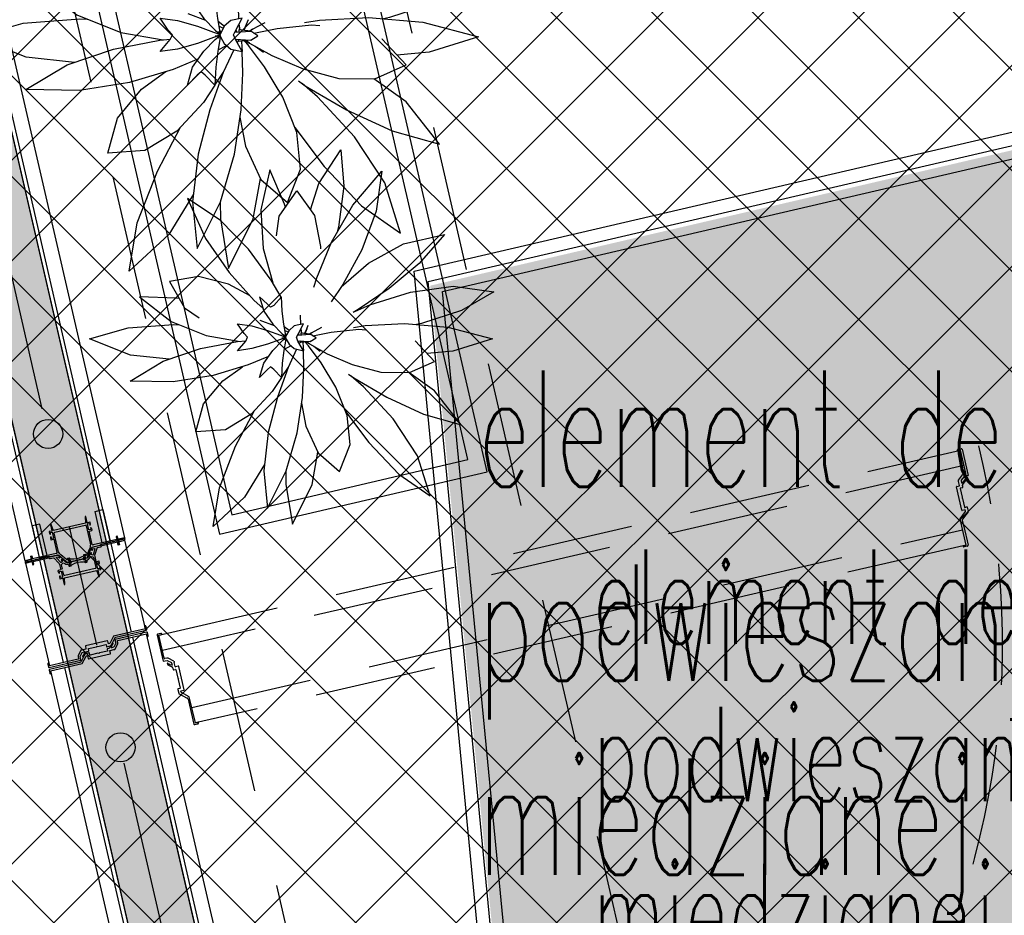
# Model space of a CAD drawing. Header units: centimetres. Extents: x -15121 to 17422, y -60492 to 0.
# Tile 172 of 256: x 1685 to 1807, y -29847 to -29737. Entities that reach past the tile are written whole.
import ezdxf
from ezdxf.enums import TextEntityAlignment as Align

# ---------------------------------------------------------------- set-up
doc = ezdxf.new("R2010")
doc.units = ezdxf.units.CM
doc.header["$LTSCALE"] = 60
for name, pattern in [('CENTER', [2, 1.25, -0.25, 0.25, -0.25]), ('DP', [0.5, 0.3, -0.2]), ('HIDDEN', [0.375, 0.25, -0.125])]:
    doc.linetypes.add(name, pattern=pattern)
for name, color, linetype in [('A-----SZ', 8, 'Continuous'), ('AIKA lampy restauracja wymiarowanie', 7, 'Continuous'), ('AIKA meble2', 8, 'Continuous'), ('AIKA podłoga deski cała', 2, 'Continuous'), ('AIKA sufity podwieszane', 8, 'Continuous'), ('AIKA sufity wymiarowanie', 7, 'Continuous'), ('AIKA szyny w podłodze', 3, 'Continuous'), ('AIKA trapezy', 8, 'Continuous'), ('AIKA trapezy hacz', 8, 'Continuous'), ('AIKA wymiarowanie ogólne rzut2', 7, 'Continuous'), ('AIKA zieleń', 8, 'Continuous'), ('AIKA ŚCIANA2', 8, 'Continuous'), ('AIKA ścianki mobilne', 7, 'Continuous'), ('L-AXIS', 10, 'CENTER'), ('L-HIDDEN', 8, 'HIDDEN'), ('podciagi i nadproza', 7, 'DP')]:
    doc.layers.add(name, color=color, linetype=linetype)
doc.styles.add('normalnysimplex', font='simplex.shx', dxfattribs={"width": 0.85})
doc.styles.add('RomanS', font='romans.shx')
doc.styles.add('wymiar', font='txt.shx', dxfattribs={"width": 0.6})
doc.dimstyles.new('Dwudziestka', dxfattribs={"dimtxt": 7, "dimasz": 0.7, "dimexe": 5, "dimexo": 0, "dimgap": 2.5, "dimtad": 1, "dimtoh": 1, "dimdec": 3, "dimrnd": 0.5, "dimdsep": 46, "dimtxsty": 'wymiar', "dimblk": 'znacznik', "dimcen": 0, "dimdle": 5, "dimse1": 1, "dimse2": 1, "dimclrd": 256, "dimclre": 256, "dimclrt": 256, "dimadec": 0, "dimazin": 0, "dimtfac": 0.4, "dimtdec": 3, "dimtix": 1, "dimtofl": 0, "dimtmove": 2, "dimatfit": 3, "dimldrblk": 'znacznik', "dimfxl": 1, "dimtolj": 1, "dimarcsym": 0})

# ---------------------------------------------------------------- blocks, each defined once
blk = doc.blocks.new('SL podciągi restauracja')
at = {"layer": 'podciagi i nadproza'}
blk.add_lwpolyline([(1123.76, -27111.94), (1187.87, -27389.63), (1148.9, -27398.63), (1084.79, -27120.94), (1123.76, -27111.94)], dxfattribs=at)
blk = doc.blocks.new('z_45')
for p, q in [((1.116109, 12.784863), (2.886718, 15.481067)), ((2.886718, 15.481067), (3.112793, 12.559485)), ((-2.845997, 13.88936), (-3.570604, 10.668659)), ((-1.655763, 11.123252), (-2.845997, 13.88936)), ((3.844529, 11.023402), (6.185353, 13.788033)), ((6.185353, 13.788033), (5.718845, 10.564661)), ((0.441211, 10.654926), (1.116109, 12.784863)), ((-2.087796, 10.154057), (-0.650883, 12.201309)), ((-0.650883, 12.201309), (0.760937, 10.202289)), ((3.112793, 12.559485), (2.685738, 9.256053)), ((-9.471196, 11.583638), (-8.014357, 8.363295)), ((-6.825197, 9.823632), (-9.471196, 11.583638)), ((-1.588672, 10.865235), (-1.655763, 11.123252)), ((2.124023, 8.055043), (3.844529, 11.023402)), ((-3.570604, 10.668659), (-3.370214, 7.540822)), ((-2.313089, 8.569336), (-2.087796, 10.154057)), ((0.760937, 10.202289), (1.247263, 7.701373)), ((5.718845, 10.564661), (4.56084, 7.449961)), ((-4.564357, 7.499552), (-6.825197, 9.823632)), ((2.685738, 9.256053), (2.585155, 8.850694)), ((-8.014357, 8.363295), (-6.118167, 5.604553)), ((7.924801, 7.917333), (11.223727, 8.66015)), ((11.223727, 8.66015), (9.188086, 6.343603)), ((0.939745, 5.188775), (2.124023, 8.055043)), ((1.247263, 7.701373), (1.236522, 7.510304)), ((5.118847, 6.358695), (7.924801, 7.917333)), ((-2.732033, 4.996347), (-4.564357, 7.499552)), ((-3.370214, 7.540822), (-2.609962, 4.790235)), ((4.56084, 7.449961), (3.048825, 4.653072)), ((2.912497, 4.450679), (5.118847, 6.358695)), ((9.188086, 6.343603), (6.763673, 4.31025)), ((-8.571875, 5.299163), (-10.923731, 4.889011)), ((-6.165922, 4.682708), (-8.571875, 5.299163)), ((-6.118167, 5.604553), (-4.087406, 3.361177)), ((0.713086, 4.427791), (0.939745, 5.188775)), ((-10.923731, 4.889011), (-9.723246, 2.764893)), ((-4.421586, 3.730321), (-6.165922, 4.682708)), ((-1.916993, 3.620315), (-2.732033, 4.996347)), ((3.048825, 4.653072), (2.101171, 3.24595)), ((8.498532, 4.040098), (11.938083, 4.511809)), ((11.938083, 4.511809), (15.209764, 4.056096)), ((6.763673, 4.31025), (4.27959, 2.622747)), ((5.226266, 3.010106), (8.498532, 4.040098)), ((15.209764, 4.056096), (12.607419, 2.562547)), ((-13.329983, 3.664804), (-10.796976, 1.677108)), ((-10.395801, 3.557134), (-13.329983, 3.664804)), ((-10.143751, 3.508997), (-10.395801, 3.557134)), ((-4.087406, 3.361177), (-3.407812, 2.749658)), ((-3.663379, 3.641844), (-3.332913, 2.487993)), ((-3.033108, 3.074575), (-3.663379, 3.641844)), ((-1.897073, 3.641844), (-2.527249, 2.960253)), ((-1.838088, 2.487993), (-1.897073, 3.641844)), ((-9.723246, 2.764893), (-8.523244, 1.970458)), ((-2.780175, 2.809238), (-3.033108, 3.074575)), ((-2.527249, 2.960253), (-2.780175, 2.809238)), ((4.27959, 2.622747), (3.878319, 2.391028)), ((4.0667, 2.499819), (5.226266, 3.010106)), ((12.607419, 2.562547), (9.364843, 1.5064)), ((-3.332913, 2.487993), (-2.604687, 1.451993)), ((-1.709473, 1.451993), (-1.838088, 2.487993)), ((-0.402153, 2.182174), (-0.364649, 1.42529)), ((-14.246488, 1.155138), (-10.58799, 1.426625)), ((-10.796976, 1.677108), (-7.958597, 0.544524)), ((-10.58799, 1.426625), (-10.121489, 1.407576)), ((-4.898632, 0.705075), (-5.429691, 1.477385)), ((-5.429691, 1.477385), (-4.293358, 1.311088)), ((-4.293358, 1.311088), (-3.019536, 0.943708)), ((-3.632522, 1.770306), (-2.493846, 1.337838)), ((-2.604687, 1.451993), (-1.873535, 0.699282)), ((-1.583988, 0.699282), (-1.709473, 1.451993)), ((-1.679397, 1.271486), (-1.272851, 0.962949)), ((-0.877637, 1.311088), (-1.294726, 0.943708)), ((-0.130665, 1.477385), (-0.877637, 1.311088)), ((-0.538969, 0.705075), (-0.130665, 1.477385)), ((0.143945, 1.07379), (0.261426, 1.376176)), ((3.888863, 1.192188), (4.834962, 1.339221)), ((4.834962, 1.339221), (8.005172, 1.502991)), ((8.005172, 1.502991), (11.50527, 1.21479)), ((9.364843, 1.5064), (8.960253, 1.424313)), ((-17.348439, 0.262022), (-14.246488, 1.155138)), ((-4.635745, 0.395179), (-4.898632, 0.705075)), ((-3.019536, 0.943708), (-1.976955, 0.57261)), ((-1.873535, 0.699282), (-1.562113, 0.420308)), ((-1.626176, 0.952387), (-1.35352, 0.829601)), ((-1.583988, 0.699282), (-1.542676, 0.458455)), ((-1.543754, 0.454164), (-1.583988, 0.699282)), ((-1.294726, 0.943708), (-1.494336, 0.556159)), ((-0.698143, 0.395179), (-0.538969, 0.705075)), ((-0.552541, 0.679731), (-0.473535, 0.568008)), ((-0.343555, 1.074767), (-0.304008, 0.713921)), ((0.414157, 0.633597), (-0.343555, 0.718355)), ((-0.343555, 0.718355), (-0.343555, 0.577641)), ((-0.342482, 1.076675), (-0.295609, 0.712991)), ((-0.039065, 0.684285), (0.143945, 1.07379)), ((0.143945, 1.07379), (-0.026757, 0.682902)), ((-0.020218, 0.682187), (0.042868, 0.793743)), ((0.343358, 0.641418), (0.523341, 0.751948)), ((0.523341, 0.751948), (0.350583, 0.640726)), ((0.523341, 0.751948), (1.350194, 1.19648)), ((0.618356, 0.505519), (2.111423, 0.813913)), ((2.111423, 0.813913), (4.325879, 1.034188)), ((4.325879, 1.034188), (4.866993, 0.999713)), ((11.50527, 1.21479), (15.089351, 0.26207)), ((-14.047462, -1.054287), (-17.348439, 0.262022)), ((-8.423632, -0.520706), (-5.451953, 0.046134)), ((-7.958597, 0.544524), (-5.231249, 0.066352)), ((-5.451953, 0.046134), (-4.759377, 0.10953)), ((-5.429691, -0.687051), (-4.769921, 0.085259)), ((-4.769921, 0.085259), (-4.635745, 0.395179)), ((-1.976955, 0.217772), (-3.019536, -0.153327)), ((-2.604687, -0.661659), (-1.873535, 0.091076)), ((-1.976955, 0.57261), (-1.628906, 0.433159)), ((-1.628906, 0.357175), (-1.976955, 0.217772)), ((-1.881445, 0.339508), (-1.606447, 0.383544)), ((-1.873535, 0.091076), (-1.774222, 0.182414)), ((-1.774222, 0.182414), (-1.583988, 0.343227)), ((-1.728809, 0.212503), (-1.572365, 0.349855)), ((-1.727444, 0.221968), (-1.604688, 0.331926)), ((-1.583988, 0.091076), (-1.709473, -0.661659)), ((-1.683301, 0.60215), (-1.553714, 0.433731)), ((-1.683301, 0.18189), (-1.563573, 0.353074)), ((-1.676369, 0.47915), (-1.631546, 0.482464)), ((-1.676369, 0.452209), (-1.676369, 0.47915)), ((-1.676369, 0.47915), (-1.565433, 0.409579)), ((-1.676369, 0.267673), (-1.676369, 0.338197)), ((-1.545703, 0.324464), (-1.583988, 0.091076)), ((-1.494336, 0.556159), (-1.572365, 0.395179)), ((-1.572365, 0.395179), (-1.511622, 0.234222)), ((-1.567286, 0.192738), (-1.48496, 0.186634)), ((-1.553714, 0.277925), (-1.532912, 0.290728)), ((-1.546973, 0.488734), (-1.526272, 0.490236)), ((-1.511622, 0.234222), (-1.294726, -0.153327)), ((-0.57354, 0.085259), (-0.698143, 0.395179)), ((-0.61475, 0.557566), (0.414157, 0.633597)), ((-0.587601, 0.120354), (0.414157, 0.046349)), ((-0.130665, -0.687051), (-0.57354, 0.085259)), ((-0.552541, 0.048637), (-0.451565, 0.110316)), ((-0.343555, 0.101996), (-0.4583, -0.115633)), ((-0.351566, 0.05846), (-0.343555, 0.072765)), ((-0.343555, -0.038433), (-0.343555, 0.101996)), ((0.414157, 0.046349), (-0.343555, -0.038433)), ((0.263965, -0.291395), (0, 0)), ((0.005859, 0.000691), (0.263965, -0.291395)), ((0.112987, 0.01266), (0.343358, -0.138187)), ((0.343358, -0.138187), (0.122851, 0.013781)), ((0.882226, 0.339985), (0.414157, 0.633597)), ((0.414157, 0.046349), (0.882226, 0.339985)), ((8.87754, 0.106263), (8.870017, 0.108933)), ((10.431641, -1.544666), (8.87754, 0.106263)), ((15.089351, 0.26207), (11.904103, -0.724029)), ((-11.416704, -1.54047), (-8.423632, -0.520706)), ((-4.293358, -0.520706), (-5.429691, -0.687051)), ((-3.019536, -0.153327), (-4.293358, -0.520706)), ((-1.693851, -0.568056), (-1.146388, -0.28398)), ((-0.682133, -0.564265), (-1.35352, -2.042174)), ((-1.294726, -0.153327), (-0.877637, -0.520706)), ((-0.877637, -0.520706), (-0.130665, -0.687051)), ((-0.190139, -0.021291), (-0.149512, -0.409627)), ((-0.149512, -0.409627), (-0.140429, -0.670075)), ((1.305467, -1.671815), (0.263965, -0.291395)), ((0.343358, -0.138187), (1.780665, -0.936222)), ((0.694239, -0.332999), (1.227832, -0.725722)), ((-10.945606, -1.379967), (-14.047462, -1.054287)), ((-2.953124, -1.157331), (-4.577738, -1.834464)), ((-3.332913, -1.697659), (-2.604687, -0.661659)), ((-1.709473, -0.661659), (-1.838088, -1.697659)), ((-0.091702, -2.064657), (-0.140429, -0.685)), ((1.780665, -0.936222), (3.791404, -1.803994)), ((11.904103, -0.724029), (9.830469, -0.90611)), ((-14.07373, -3.13642), (-11.416704, -1.54047)), ((-4.577738, -1.834464), (-7.403421, -2.685213)), ((-3.663379, -2.851462), (-3.332913, -1.697659)), ((-1.838088, -1.697659), (-1.897073, -2.851462)), ((2.482617, -3.62699), (1.305467, -1.671815)), ((3.791404, -1.803994), (6.092381, -2.413368)), ((8.400196, -2.436328), (10.431641, -1.544666)), ((-6.6167, -3.11451), (-5.047756, -1.975965)), ((-3.033108, -2.206969), (-3.663379, -2.851462)), ((-2.780175, -1.994538), (-3.033108, -2.206969)), ((-2.527249, -2.210593), (-2.780175, -1.994538)), ((-1.897073, -2.851462), (-2.527249, -2.210593)), ((-1.35352, -2.042174), (-2.229786, -4.429722)), ((-1.897073, -2.844191), (-1.347756, -2.01571)), ((-1.347756, -2.01571), (-1.297754, -1.919913)), ((-0.207716, -4.4456), (-0.091702, -2.064657)), ((6.092381, -2.413368), (8.400196, -2.436328)), ((10.435152, -3.927588), (8.347654, -2.43578)), ((-10.627055, -3.20127), (-14.07373, -3.13642)), ((-7.403421, -2.685213), (-10.627055, -3.20127)), ((-8.167577, -4.977584), (-6.6167, -3.11451)), ((-1.899707, -2.848768), (-2.638769, -3.964114)), ((3.484273, -2.572203), (3.932518, -2.881288)), ((4.709864, -3.591299), (3.717869, -2.733254)), ((3.932518, -2.881288), (6.586033, -4.438806)), ((3.390723, -5.904579), (2.482617, -3.62699)), ((7.103026, -6.169581), (4.709864, -3.591299)), ((-2.638769, -3.964114), (-4.346585, -5.804968)), ((-2.229786, -4.429722), (-2.974415, -7.289314)), ((6.586033, -4.438806), (9.533495, -5.789065)), ((12.572265, -6.654835), (10.435152, -3.927588)), ((-8.790821, -7.222462), (-8.167577, -4.977584)), ((-0.641215, -7.295108), (-0.207716, -4.4456)), ((-0.278127, -4.908538), (0.070995, -6.779051)), ((-5.600298, -8.385539), (-4.10918, -5.549121)), ((3.260642, -5.578327), (5.139941, -8.084035)), ((-4.346585, -5.804968), (-6.415725, -7.052922)), ((3.625292, -8.252382), (3.390723, -5.904579)), ((9.053218, -9.147692), (7.103026, -6.169581)), ((9.533495, -5.789065), (12.572265, -6.654835)), ((0.070995, -6.779051), (1.064259, -8.927584)), ((-6.415725, -7.052922), (-8.790821, -7.222462)), ((-2.974415, -7.289314), (-3.329104, -10.357284)), ((-1.53594, -10.355759), (-0.641215, -7.295108)), ((5.139941, -8.084035), (7.544237, -10.623288)), ((-6.894338, -11.727738), (-5.600298, -8.385539)), ((0.57441, -11.471963), (1.038867, -8.872604)), ((2.781737, -10.418105), (3.625292, -8.252382)), ((1.064259, -8.927584), (2.781737, -10.418105)), ((10.071385, -12.377596), (9.053218, -9.147692)), ((-3.271973, -9.86352), (-4.865432, -12.475824)), ((-3.329104, -10.357284), (-3.035742, -13.370013)), ((-3.035742, -13.370013), (-1.53594, -10.355759)), ((-1.55713, -10.398388), (-1.542676, -11.455464)), ((7.544237, -10.623288), (10.071385, -12.377596)), ((-7.407814, -14.838576), (-6.894338, -11.727738)), ((-1.542676, -11.455464), (-1.008987, -14.652538)), ((-1.008987, -14.652538), (0.57441, -11.471963)), ((-4.865432, -12.475824), (-7.407814, -14.838576))]:
    blk.add_line(p, q)
blk = doc.blocks.new('SL ścianki przesuwne restauracja')
at = {"layer": 'AIKA ścianki mobilne'}
for p, q in [((6666.45, -25743.1), (6641.59, -25635.43)), ((6643.34, -25635.03), (6668.2, -25742.69)), ((6655.93, -25745.53), (6631.07, -25637.86)), ((6632.82, -25637.46), (6657.68, -25745.12)), ((6667.33, -25742.48), (6667.19, -25742.52)), ((6667.19, -25742.52), (6667.28, -25742.91)), ((6667.42, -25742.87), (6667.33, -25742.48)), ((6667.43, -25743.59), (6667.34, -25743.2)), ((6668.2, -25742.69), (6667.42, -25742.87)), ((6667.49, -25743.17), (6667.58, -25743.56)), ((6670.8, -25753.95), (6668.26, -25742.99)), ((6666.51, -25743.39), (6669.04, -25754.35)), ((6667.58, -25743.56), (6667.43, -25743.59)), ((6655.93, -25745.53), (6656.71, -25745.35)), ((6655.99, -25745.82), (6656.77, -25745.64)), ((6656.62, -25744.96), (6656.76, -25744.93)), ((6656.71, -25745.35), (6656.62, -25744.96)), ((6656.76, -25744.93), (6656.85, -25745.31)), ((6656.77, -25745.64), (6656.86, -25746.03)), ((6660.68, -25758.13), (6657.74, -25745.42)), ((6655.99, -25745.82), (6658.93, -25758.54)), ((6656.86, -25746.03), (6657.01, -25746)), ((6669.19, -25754.97), (6693.02, -25858.18)), ((6694.77, -25857.78), (6670.94, -25754.57)), ((6683.84, -25858.46), (6660.82, -25758.75)), ((6659.07, -25759.16), (6682.09, -25858.86))]:
    blk.add_line(p, q, dxfattribs=at)
for points in [[(6666.45, -25743.1), (6665.47, -25743.32), (6664.57, -25739.43), (6665.55, -25739.2)], [(6657.68, -25745.12), (6658.65, -25744.9), (6657.75, -25741), (6656.78, -25741.23)], [(6667.46, -25743.02), (6667.42, -25742.87), (6668.2, -25742.69), (6668.24, -25742.84)], [(6668.27, -25742.99), (6668.23, -25742.84), (6667.46, -25743.02), (6667.49, -25743.17)], [(6656.74, -25745.49), (6656.71, -25745.35), (6655.93, -25745.53), (6655.96, -25745.67)], [(6655.99, -25745.82), (6655.96, -25745.67), (6656.74, -25745.49), (6656.77, -25745.64)]]:
    blk.add_lwpolyline(points, close=True, dxfattribs=at)
at = {"layer": 'AIKA ścianki mobilne', "linetype": 'Continuous'}
blk.add_lwpolyline([(6663.6, -25741.74), (6663.97, -25743.34, -0.162719), (6663.91, -25743.97), (6663.54, -25744.8, -0.023978), (6663.52, -25744.84, -0.684311), (6663.43, -25744.83), (6663.42, -25744.79, 0.414214), (6663.36, -25744.76), (6663.18, -25744.8, 0.198912), (6663.15, -25744.82), (6663.1, -25744.91, 0.668179), (6663.12, -25744.94), (6663.27, -25744.9, -0.414214), (6663.3, -25744.91), (6663.34, -25745.11, -0.414214), (6663.33, -25745.13), (6663.17, -25745.17, 0.414214), (6663.16, -25745.19), (6663.17, -25745.27, 0.414214), (6663.2, -25745.29), (6663.34, -25745.25, 0.235614), (6663.69, -25744.97), (6664.14, -25743.94, -0.235614), (6664.28, -25743.83), (6665.2, -25743.61, 0.198912), (6665.23, -25743.59), (6665.26, -25743.54, -0.198912), (6665.29, -25743.52), (6667.38, -25743.04, 0.414214), (6667.44, -25742.94), (6667.36, -25742.61, 0.414214), (6667.27, -25742.55), (6667.22, -25742.56, 0.414214), (6667.2, -25742.59), (6667.23, -25742.68, -0.414214), (6667.25, -25742.7), (6667.29, -25742.88, -0.414214), (6667.28, -25742.91), (6664.35, -25743.58, -0.414214), (6664.23, -25743.51), (6663.86, -25741.87, -0.414214), (6663.87, -25741.85), (6664.16, -25741.78, 0.414214), (6664.2, -25741.72), (6664.16, -25741.54, 0.198912), (6664.14, -25741.51), (6664.05, -25741.45, 0.668179), (6664.02, -25741.47), (6664.06, -25741.63, -0.414214), (6664.04, -25741.65), (6663.84, -25741.7, -0.414214), (6663.81, -25741.69), (6663.65, -25740.99, -0.414214), (6663.67, -25740.97), (6663.87, -25740.92, -0.414214), (6663.9, -25740.94), (6663.93, -25741.09, 0.668179), (6663.97, -25741.1), (6664.02, -25741.01, 0.198912), (6664.03, -25740.98), (6663.99, -25740.79, 0.414214), (6663.93, -25740.76), (6663.63, -25740.82, -0.414214), (6663.61, -25740.81), (6663.44, -25740.07, 0.414214), (6663.42, -25740.05), (6663.37, -25740.06, 0.36397), (6663.36, -25740.08), (6663.39, -25740.78, 0.043661), (6663.4, -25740.83), (6663.41, -25740.86, -0.414214), (6663.39, -25740.88), (6659.45, -25741.79, -0.414214), (6659.43, -25741.77), (6659.42, -25741.75, 0.043661), (6659.41, -25741.7), (6659.14, -25741.06, 0.36397), (6659.11, -25741.05), (6659.07, -25741.06, 0.414214), (6659.06, -25741.08), (6659.23, -25741.82, -0.414214), (6659.21, -25741.85), (6658.92, -25741.91, 0.414214), (6658.88, -25741.97), (6658.92, -25742.16, 0.198912), (6658.95, -25742.19), (6659.03, -25742.24, 0.668179), (6659.06, -25742.22), (6659.03, -25742.06, -0.414214), (6659.04, -25742.04), (6659.24, -25741.99, -0.414214), (6659.27, -25742.01), (6659.43, -25742.7, -0.414214), (6659.41, -25742.72), (6659.21, -25742.77, -0.414214), (6659.19, -25742.75), (6659.15, -25742.6, 0.668179), (6659.11, -25742.59), (6659.06, -25742.68, 0.198912), (6659.05, -25742.72), (6659.1, -25742.9, 0.414214), (6659.16, -25742.94), (6659.45, -25742.87, -0.414214), (6659.47, -25742.88), (6659.85, -25744.52, -0.414214), (6659.77, -25744.64), (6656.85, -25745.31, -0.414214), (6656.83, -25745.3), (6656.78, -25745.11, -0.414214), (6656.8, -25745.09), (6656.78, -25744.99, 0.414214), (6656.75, -25744.98), (6656.7, -25744.99, 0.414214), (6656.64, -25745.09), (6656.72, -25745.42, 0.414214), (6656.82, -25745.48), (6658.9, -25744.99, -0.198912), (6658.94, -25745), (6658.99, -25745.03, 0.198912), (6659.03, -25745.04), (6659.95, -25744.83, -0.235614), (6660.12, -25744.87), (6660.98, -25745.59, 0.235614), (6661.42, -25745.7), (6661.56, -25745.66, 0.414214), (6661.58, -25745.64), (6661.56, -25745.56, 0.414214), (6661.53, -25745.55), (6661.38, -25745.58, -0.414214), (6661.35, -25745.57), (6661.31, -25745.37, -0.414214), (6661.32, -25745.35), (6661.48, -25745.31, 0.668179), (6661.49, -25745.28), (6661.4, -25745.22, 0.198912), (6661.36, -25745.22), (6661.18, -25745.26, 0.414214), (6661.14, -25745.32), (6661.15, -25745.35, -0.684311), (6661.07, -25745.41, -0.023978), (6661.03, -25745.38), (6660.35, -25744.8, -0.162719), (6660.01, -25744.26), (6659.52, -25742.13, -0.414214), (6659.6, -25742.01), (6661.39, -25741.6), (6661.46, -25741.54, -0.267949), (6661.48, -25741.53), (6661.56, -25741.56), (6663.36, -25741.14, -0.414214), (6663.48, -25741.22), (6663.6, -25741.74)], format="xyb", dxfattribs=at)
at = {"layer": 'AIKA ścianki mobilne'}
for points in [[(6660.55, -25746.59), (6660.43, -25746.05, -0.265236), (6660.46, -25745.95), (6660.61, -25745.81, -0.397137), (6660.75, -25745.81, 0.21042), (6661.2, -25745.97, -0.371263), (6661.31, -25746.04), (6661.33, -25746.13, 0.414214), (6661.45, -25746.2), (6661.58, -25746.17, 0.198912), (6661.61, -25746.15), (6661.67, -25746.06, 0.668179), (6661.65, -25746.03), (6661.49, -25746.07, -0.414214), (6661.47, -25746.06), (6661.42, -25745.86, -0.414214), (6661.44, -25745.84), (6661.59, -25745.8, 0.414214), (6661.61, -25745.78), (6661.59, -25745.7, 0.414214), (6661.57, -25745.68), (6661.25, -25745.76, -0.226285), (6660.91, -25745.68), (6660.58, -25745.42, 0.155747), (6660.55, -25745.41), (6660.42, -25745.41, 0.668179), (6660.41, -25745.45), (6660.52, -25745.56, -0.414214), (6660.52, -25745.59), (6660.37, -25745.73, -0.414214), (6660.34, -25745.73), (6659.8, -25745.16, -0.580732), (6659.82, -25745.08), (6660.01, -25745.04, -0.265236), (6660.03, -25745.04), (6660.14, -25745.16, 0.414214), (6660.17, -25745.16), (6660.28, -25745.06, 0.447259), (6660.28, -25745.03), (6660.11, -25744.89, 0.235614), (6659.94, -25744.85), (6659.02, -25745.06, -0.198912), (6658.99, -25745.05), (6658.92, -25745.01, 0.198912), (6658.86, -25745), (6656.82, -25745.48, 0.414214), (6656.76, -25745.57), (6656.83, -25745.9, 0.414214), (6656.93, -25745.96), (6656.98, -25745.95, 0.414214), (6656.99, -25745.93), (6656.97, -25745.83, -0.414214), (6656.95, -25745.82), (6656.9, -25745.63, -0.414214), (6656.92, -25745.61), (6658.82, -25745.17, -0.198912), (6658.85, -25745.17), (6658.97, -25745.25, 0.198912), (6659.04, -25745.26), (6659.43, -25745.17, -0.265236), (6659.53, -25745.2), (6660.07, -25745.77, -0.13423), (6660.19, -25746), (6660.34, -25746.64, -0.414214), (6660.32, -25746.67), (6660.03, -25746.74, 0.414214), (6659.99, -25746.8), (6660.04, -25746.98, 0.198912), (6660.06, -25747.01), (6660.14, -25747.06, 0.668179), (6660.17, -25747.04), (6660.14, -25746.89, -0.414214), (6660.15, -25746.86), (6660.36, -25746.81, -0.414214), (6660.38, -25746.83), (6660.54, -25747.52, -0.414214), (6660.53, -25747.55), (6660.32, -25747.59, -0.414214), (6660.3, -25747.58), (6660.26, -25747.42, 0.668179), (6660.23, -25747.42), (6660.17, -25747.5, 0.198912), (6660.17, -25747.54), (6660.21, -25747.72, 0.414214), (6660.27, -25747.76), (6660.56, -25747.69, -0.414214), (6660.58, -25747.71), (6660.76, -25748.45, 0.414214), (6660.78, -25748.46), (6660.82, -25748.45, 0.36397), (6660.84, -25748.43), (6660.8, -25747.73, 0.043661), (6660.79, -25747.68), (6660.79, -25747.66, -0.414214), (6660.8, -25747.64), (6664.74, -25746.73, -0.414214), (6664.76, -25746.74), (6664.77, -25746.76, 0.043661), (6664.79, -25746.81), (6665.06, -25747.46, 0.36397), (6665.08, -25747.47), (6665.13, -25747.46, 0.414214), (6665.14, -25747.43), (6664.97, -25746.69, -0.414214), (6664.98, -25746.67), (6665.28, -25746.6, 0.414214), (6665.31, -25746.54), (6665.27, -25746.36, 0.198912), (6665.25, -25746.33), (6665.16, -25746.28, 0.668179), (6665.13, -25746.3), (6665.17, -25746.45, -0.414214), (6665.16, -25746.48), (6664.95, -25746.52, -0.414214), (6664.93, -25746.51), (6664.77, -25745.82, -0.414214), (6664.78, -25745.79), (6664.99, -25745.75, -0.414214), (6665.01, -25745.76), (6665.05, -25745.92, 0.668179), (6665.08, -25745.92), (6665.14, -25745.84, 0.198912), (6665.14, -25745.8), (6665.1, -25745.62, 0.414214), (6665.04, -25745.58), (6664.75, -25745.65, -0.414214), (6664.72, -25745.63), (6664.58, -25744.99, -0.13423), (6664.59, -25744.72), (6664.82, -25743.98, -0.265236), (6664.89, -25743.91), (6665.28, -25743.82, 0.198912), (6665.35, -25743.78), (6665.42, -25743.66, -0.198912), (6665.44, -25743.64), (6667.34, -25743.2, -0.414214), (6667.37, -25743.22), (6667.41, -25743.4, -0.414214), (6667.4, -25743.42), (6667.42, -25743.52, 0.414214), (6667.44, -25743.54), (6667.49, -25743.53, 0.414214), (6667.55, -25743.43), (6667.47, -25743.1, 0.414214), (6667.38, -25743.04), (6665.33, -25743.51, 0.198912), (6665.28, -25743.55), (6665.24, -25743.61, -0.198912), (6665.21, -25743.63), (6664.3, -25743.84, 0.235614), (6664.16, -25743.96), (6664.07, -25744.15, 0.447259), (6664.08, -25744.18), (6664.23, -25744.23, 0.414214), (6664.25, -25744.21), (6664.3, -25744.06, -0.265236), (6664.32, -25744.04), (6664.5, -25744, -0.580732), (6664.56, -25744.06), (6664.33, -25744.81, -0.414214), (6664.3, -25744.83), (6664.1, -25744.76, -0.414214), (6664.09, -25744.74), (6664.14, -25744.59, 0.668179), (6664.11, -25744.56), (6663.99, -25744.62, 0.155747), (6663.97, -25744.64), (6663.79, -25745.02, -0.226285), (6663.52, -25745.23), (6663.2, -25745.31, 0.414214), (6663.19, -25745.33), (6663.2, -25745.41, 0.414214), (6663.23, -25745.42), (6663.38, -25745.39, -0.414214), (6663.41, -25745.4), (6663.45, -25745.6, -0.414214), (6663.44, -25745.62), (6663.28, -25745.66, 0.668179), (6663.28, -25745.69), (6663.36, -25745.75, 0.198912), (6663.4, -25745.75), (6663.53, -25745.72, 0.414214), (6663.61, -25745.6), (6663.59, -25745.52, -0.371263), (6663.65, -25745.4, 0.21042), (6663.99, -25745.06, -0.397137), (6664.11, -25745), (6664.32, -25745.06, -0.265236), (6664.38, -25745.13), (6664.67, -25746.38, -0.414214), (6664.6, -25746.5), (6662.8, -25746.92), (6662.74, -25746.98, -0.267949), (6662.72, -25746.98), (6662.63, -25746.96), (6660.84, -25747.37, -0.414214), (6660.72, -25747.3), (6660.6, -25746.78)], [(6666.22, -25755.81), (6666.14, -25755.49, 0.414214), (6666.08, -25755.45), (6663.41, -25756.06, 0.414214), (6663.38, -25756.12), (6663.45, -25756.45, -0.414212), (6663.44, -25756.47), (6662.96, -25756.58, -0.000001), (6662.83, -25756.61), (6662.49, -25757.28, 0.176326), (6662.47, -25757.42), (6662.52, -25757.66, -0.414214), (6662.49, -25757.72), (6658.92, -25758.54, -0.414214), (6658.9, -25758.52), (6658.86, -25758.34, -0.414212), (6658.87, -25758.31), (6658.85, -25758.22, 0.414214), (6658.83, -25758.2), (6658.78, -25758.21, 0.41421), (6658.72, -25758.31), (6658.8, -25758.69, 0.414213), (6658.9, -25758.75), (6662.81, -25757.84, 0.414213), (6662.83, -25757.82), (6662.73, -25757.39, -0.176324), (6662.73, -25757.38), (6662.98, -25756.89, -0.221651), (6662.99, -25756.88), (6663.25, -25756.82, -0.533896), (6663.28, -25756.84), (6663.24, -25757.06), (6663.2, -25757.03), (6663.19, -25757.16), (6663.14, -25757.14), (6663.13, -25757.27), (6663.09, -25757.25), (6663.03, -25757.35, 0.414286), (6663.04, -25757.38, 0.198947), (6663.06, -25757.38), (6663.17, -25757.35, 0.192971), (6663.23, -25757.3), (6663.47, -25756.84, -0.215704), (6663.6, -25756.74), (6663.77, -25756.7, 0.414212), (6663.8, -25756.64), (6663.75, -25756.42, -0.414212), (6663.77, -25756.39), (6664.75, -25756.17), (6664.82, -25756.11, -0.267947), (6664.84, -25756.1), (6664.92, -25756.13), (6665.91, -25755.9, -0.414214), (6665.93, -25755.91), (6665.99, -25756.14, 0.414214), (6666.05, -25756.18), (6666.48, -25756.07, 0.221694), (6666.55, -25756.02), (6667.02, -25755.1, -0.221682), (6667.15, -25755), (6667.85, -25754.83), (6670.91, -25754.13, 0.414163), (6670.97, -25754.03), (6670.88, -25753.65, 0.414214), (6670.79, -25753.59), (6670.74, -25753.6, 0.414214), (6670.72, -25753.63), (6670.74, -25753.73, -0.414233), (6670.77, -25753.74), (6670.81, -25753.93, -0.414212), (6670.8, -25753.95), (6666.86, -25754.86), (6666.4, -25755.77, -0.221697), (6666.37, -25755.79), (6666.24, -25755.82, -0.414211), (6666.22, -25755.81)], [(6663.65, -25757.3), (6663.72, -25757.62, 0.414214), (6663.78, -25757.66), (6666.45, -25757.04, 0.414214), (6666.49, -25756.98), (6666.41, -25756.66, -0.414212), (6666.43, -25756.64), (6666.91, -25756.53, -0.000001), (6667.04, -25756.5), (6667.38, -25755.82, 0.176326), (6667.4, -25755.69), (6667.34, -25755.45, -0.414214), (6667.38, -25755.39), (6670.94, -25754.57, -0.414214), (6670.96, -25754.59), (6671.01, -25754.77, -0.414212), (6670.99, -25754.79), (6671.01, -25754.89, 0.414214), (6671.04, -25754.91), (6671.09, -25754.9, 0.41421), (6671.15, -25754.8), (6671.06, -25754.42, 0.414213), (6670.96, -25754.36), (6667.05, -25755.26, 0.414213), (6667.04, -25755.29), (6667.14, -25755.72, -0.176324), (6667.13, -25755.73), (6666.89, -25756.22, -0.221651), (6666.87, -25756.23), (6666.61, -25756.29, -0.533896), (6666.59, -25756.26), (6666.62, -25756.05), (6666.67, -25756.07), (6666.68, -25755.94), (6666.72, -25755.97), (6666.73, -25755.84), (6666.78, -25755.86), (6666.83, -25755.75, 0.414286), (6666.82, -25755.73, 0.198947), (6666.81, -25755.73), (6666.7, -25755.76, 0.192971), (6666.64, -25755.81), (6666.39, -25756.27, -0.215704), (6666.26, -25756.37), (6666.1, -25756.41, 0.414212), (6666.06, -25756.47), (6666.11, -25756.69, -0.414212), (6666.1, -25756.71), (6665.11, -25756.94), (6665.05, -25757, -0.267947), (6665.03, -25757.01), (6664.94, -25756.98), (6663.96, -25757.21, -0.414214), (6663.93, -25757.19), (6663.88, -25756.97, 0.414214), (6663.82, -25756.93), (6663.38, -25757.03, 0.221694), (6663.31, -25757.09), (6662.84, -25758.01, -0.221682), (6662.71, -25758.11), (6662.01, -25758.27), (6658.95, -25758.98, 0.414163), (6658.89, -25759.08), (6658.98, -25759.46, 0.414214), (6659.08, -25759.52), (6659.13, -25759.5, 0.414214), (6659.14, -25759.48), (6659.12, -25759.38, -0.414233), (6659.09, -25759.37), (6659.05, -25759.18, -0.414212), (6659.07, -25759.16), (6663, -25758.25), (6663.46, -25757.34, -0.221697), (6663.5, -25757.31), (6663.62, -25757.29, -0.414211), (6663.65, -25757.3)]]:
    blk.add_lwpolyline(points, format="xyb", dxfattribs=at)
for points in [[(6661.61, -25745.3, 0.167317), (6662.98, -25744.99), (6663.28, -25744.92), (6663.32, -25745.12), (6663.12, -25745.17), (6663.15, -25745.29), (6661.59, -25745.65), (6661.56, -25745.52), (6661.37, -25745.56), (6661.32, -25745.37)], [(6661.77, -25745.99, -0.167317), (6663.14, -25745.68), (6663.43, -25745.61), (6663.39, -25745.41), (6663.19, -25745.46), (6663.16, -25745.33), (6661.6, -25745.69), (6661.63, -25745.82), (6661.44, -25745.87), (6661.48, -25746.06)]]:
    blk.add_lwpolyline(points, format="xyb", close=True, dxfattribs=at)
for centre in [(6658.77, -25729.84), (6667.72, -25768.62)]:
    blk.add_circle(centre, 1.8, dxfattribs=at)
at = {"layer": 'L-AXIS'}
blk.add_lwpolyline([(6846.99, -26545.19), (6632.62, -25616.62)], dxfattribs=at)
at = {"layer": 'L-HIDDEN'}
for p, q in [((6672.48, -25754.75), (6771.62, -25731.86)), ((6772.06, -25733.76), (6672.92, -25756.65)), ((6676.55, -25763.7), (6771.89, -25741.69)), ((6772.33, -25743.59), (6676.99, -25765.6))]:
    blk.add_line(p, q, dxfattribs=at)
for points in [[(6772.2, -25739.25), (6771.85, -25739.33, -0.414214), (6771.78, -25739.29), (6771.12, -25736.4, -0.414214), (6771.16, -25736.34), (6771.5, -25736.25, 0.414212), (6771.52, -25736.23), (6771.4, -25735.71, 0.000001), (6771.37, -25735.57), (6771.86, -25734.92, -0.176326), (6771.99, -25734.84), (6772.24, -25734.78, 0.414214), (6772.28, -25734.71), (6771.62, -25731.86, 0.414214), (6771.6, -25731.84), (6771.4, -25731.89, 0.414212), (6771.38, -25731.91), (6771.27, -25731.94, -0.414214), (6771.25, -25731.92), (6771.24, -25731.87, -0.41421), (6771.3, -25731.77), (6771.71, -25731.67, -0.414213), (6771.82, -25731.74), (6772.56, -25734.97, -0.414213), (6772.55, -25735), (6772.08, -25735.11, 0.176324), (6772.07, -25735.11), (6771.71, -25735.58, 0.221651), (6771.71, -25735.6), (6771.77, -25735.89, 0.533896), (6771.81, -25735.9), (6772, -25735.76), (6771.96, -25735.73), (6772.08, -25735.66), (6772.03, -25735.63), (6772.16, -25735.55), (6772.11, -25735.52), (6772.19, -25735.42, -0.414286), (6772.22, -25735.41, -0.198947), (6772.23, -25735.43), (6772.25, -25735.55, -0.192971), (6772.23, -25735.63), (6771.9, -25736.09, 0.215704), (6771.86, -25736.27), (6771.9, -25736.44, -0.414212), (6771.86, -25736.51), (6771.62, -25736.56, 0.414212), (6771.6, -25736.59), (6771.85, -25737.66), (6771.82, -25737.75, 0.267947), (6771.83, -25737.77), (6771.89, -25737.84), (6772.14, -25738.91, 0.414214), (6772.17, -25738.93), (6772.41, -25738.87, -0.414214), (6772.47, -25738.91), (6772.58, -25739.39, -0.221694), (6772.56, -25739.48), (6771.89, -25740.37, 0.221682), (6771.85, -25740.55), (6772.03, -25741.31), (6772.56, -25743.62, -0.414163), (6772.49, -25743.72), (6772.08, -25743.82, -0.414214), (6771.98, -25743.75), (6771.97, -25743.7, -0.414214), (6771.98, -25743.67), (6772.09, -25743.65, 0.414233), (6772.11, -25743.66), (6772.31, -25743.62, 0.414212), (6772.33, -25743.59), (6771.58, -25740.33), (6772.24, -25739.45, 0.221697), (6772.25, -25739.4), (6772.22, -25739.27, 0.414211), (6772.2, -25739.25)], [(6675.2, -25761.64), (6675.55, -25761.56, 0.414214), (6675.59, -25761.5), (6674.93, -25758.61, 0.414214), (6674.86, -25758.57), (6674.51, -25758.65, -0.414212), (6674.49, -25758.63), (6674.37, -25758.11, -0.000001), (6674.33, -25757.97), (6673.61, -25757.6, 0.176326), (6673.46, -25757.58), (6673.2, -25757.64, -0.414214), (6673.14, -25757.6), (6672.48, -25754.75, -0.414214), (6672.49, -25754.72), (6672.72, -25754.69), (6672.83, -25754.67, 0.414214), (6672.84, -25754.64), (6672.83, -25754.59, 0.41421), (6672.73, -25754.52), (6672.31, -25754.62, 0.414213), (6672.25, -25754.72), (6673, -25757.96, 0.414213), (6673.02, -25757.97), (6673.49, -25757.87, -0.176324), (6673.51, -25757.87), (6674.03, -25758.14, -0.221651), (6674.04, -25758.15), (6674.11, -25758.43, -0.533896), (6674.08, -25758.46), (6673.85, -25758.42), (6673.88, -25758.37), (6673.74, -25758.36), (6673.76, -25758.31), (6673.62, -25758.3), (6673.64, -25758.26), (6673.53, -25758.2, 0.414286), (6673.5, -25758.21, 0.198947), (6673.5, -25758.22), (6673.54, -25758.34, 0.192971), (6673.59, -25758.4), (6674.09, -25758.67, -0.215704), (6674.19, -25758.81), (6674.24, -25758.99, 0.414212), (6674.3, -25759.03), (6674.54, -25758.97, -0.414212), (6674.57, -25758.99), (6674.82, -25760.06), (6674.88, -25760.13, -0.267947), (6674.89, -25760.15), (6674.86, -25760.24), (6675.11, -25761.31, -0.414214), (6675.09, -25761.34), (6674.85, -25761.39, 0.414214), (6674.81, -25761.46), (6674.92, -25761.93, 0.221694), (6674.97, -25762.01), (6675.97, -25762.52, -0.221682), (6676.08, -25762.66), (6676.26, -25763.42), (6676.79, -25765.73, 0.414163), (6676.9, -25765.79), (6677.31, -25765.7, 0.414214), (6677.37, -25765.59), (6677.36, -25765.54, 0.414214), (6677.33, -25765.52), (6677.23, -25765.55, -0.414233), (6677.21, -25765.57), (6677.01, -25765.62, -0.414212), (6676.99, -25765.6), (6676.23, -25762.35), (6675.25, -25761.84, -0.221697), (6675.22, -25761.81), (6675.19, -25761.67, -0.414211), (6675.2, -25761.64)]]:
    blk.add_lwpolyline(points, format="xyb", dxfattribs=at)
blk.add_arc((6673.49, -25755.82), 103.35, 282.3476, 13.7069, dxfattribs=at)
at = {"layer": 'AIKA ścianki mobilne', "style": 'normalnysimplex', "width": 0.85, "flags": 12}
for p in [(7526.71, -25549.96), (6841.55, -25708.14), (6722.86, -25735.55), (7655.65, -26108.47), (6970.49, -26266.66), (6851.79, -26294.06)]:
    blk.add_attdef('200', text='', height=0.3, rotation=13, dxfattribs=at).set_placement(p, align=Align.TOP_LEFT)
at = {"layer": 'AIKA ścianki mobilne', "style": 'normalnysimplex', "width": 0.85}
for p in [(7511.03, -25612.22), (6883.82, -25757.03), (6707.18, -25797.81), (7639.97, -26170.73), (7012.75, -26315.54), (6836.11, -26356.32)]:
    blk.add_attdef('80', text='', height=0.3, rotation=13, dxfattribs=at).set_placement(p, align=Align.CENTER)
blk = doc.blocks.new('znacznik')
at = {"color": 0}
for points in [[(0, -5), (0, 5)], [(-4, 0), (4, 0)]]:
    blk.add_lwpolyline(points, dxfattribs=at)
at = {"color": 1}
blk.add_lwpolyline([(-2.12, -2.12), (2.12, 2.12)], dxfattribs=at)
blk = doc.blocks.new('*D5376')
at = {"layer": 'AIKA wymiarowanie ogólne rzut2', "lineweight": -2, "transparency": 16777216}
blk.add_line((1090.25, -29865.61), (1674.48, -29730.73), dxfattribs=at)
at = {"layer": 'Defpoints', "color": 0, "transparency": 16777216}
for p in [(1675.17, -29730.58), (1760.44, -30099.93), (1174.84, -30235.13)]:
    blk.add_point(p, dxfattribs=at)
at = {"layer": 'AIKA wymiarowanie ogólne rzut2', "linetype": 'ByBlock', "lineweight": -2, "transparency": 16777216, "xscale": 0.7, "yscale": 0.7, "zscale": 0.7}
for p, rotation in [((1675.17, -29730.58), 12.99999999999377), ((1089.57, -29865.77), 192.9999999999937)]:
    blk.add_blockref('znacznik', p, dxfattribs=dict(at, rotation=rotation))
at = {"layer": 'AIKA wymiarowanie ogólne rzut2', "transparency": 16777216, "insert": (1381.02, -29792.33), "char_height": 7, "attachment_point": 5, "rotation": 13, "style": 'wymiar'}
blk.add_mtext('\\A1;601', dxfattribs=at)
blk = doc.blocks.new('*D5377')
at = {"layer": 'AIKA wymiarowanie ogólne rzut2', "lineweight": -2, "transparency": 16777216}
blk.add_line((1675.85, -29730.42), (1913.25, -29675.61), dxfattribs=at)
at = {"layer": 'Defpoints', "color": 0, "transparency": 16777216}
for p in [(1908.18, -29650.52), (1913.93, -29675.45), (1760.44, -30099.93)]:
    blk.add_point(p, dxfattribs=at)
at = {"layer": 'AIKA wymiarowanie ogólne rzut2', "linetype": 'ByBlock', "lineweight": -2, "transparency": 16777216, "xscale": 0.7, "yscale": 0.7, "zscale": 0.7}
for p, rotation in [((1913.93, -29675.45), 12.99999999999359), ((1675.17, -29730.58), 192.9999999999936)]:
    blk.add_blockref('znacznik', p, dxfattribs=dict(at, rotation=rotation))
at = {"layer": 'AIKA wymiarowanie ogólne rzut2', "transparency": 16777216, "insert": (1793.2, -29697.17), "char_height": 7, "attachment_point": 5, "rotation": 13, "style": 'wymiar'}
blk.add_mtext('\\A1;245', dxfattribs=at)
blk = doc.blocks.new('*D7134')
at = {"layer": 'AIKA lampy restauracja wymiarowanie', "lineweight": -2, "transparency": 16777216}
blk.add_line((1831.52, -29768.72), (1802.51, -29643.04), dxfattribs=at)
at = {"layer": 'Defpoints', "color": 0, "transparency": 16777216}
for p in [(1802.35, -29642.35), (1779.97, -29647.52), (1809.31, -29774.57)]:
    blk.add_point(p, dxfattribs=at)
at = {"layer": 'AIKA lampy restauracja wymiarowanie', "lineweight": -2, "transparency": 16777216, "xscale": 0.7, "yscale": 0.7, "zscale": 0.7}
for p, rotation in [((1802.35, -29642.35), 103.0000000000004), ((1831.68, -29769.4), 283.0000000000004)]:
    blk.add_blockref('znacznik', p, dxfattribs=dict(at, rotation=rotation))
at = {"layer": 'AIKA lampy restauracja wymiarowanie', "transparency": 16777216, "insert": (1822.86, -29704.53), "char_height": 7, "attachment_point": 5, "rotation": 283, "style": 'wymiar'}
blk.add_mtext('\\A1;130.5', dxfattribs=at)
blk = doc.blocks.new('*D7272')
at = {"layer": 'AIKA sufity wymiarowanie', "lineweight": -2, "transparency": 16777216}
blk.add_line((1849.93, -30606.67), (1636.75, -29683.36), dxfattribs=at)
at = {"layer": 'Defpoints', "color": 0, "transparency": 16777216}
for p in [(1656.56, -29678.06), (1636.59, -29682.67), (1870.06, -30602.74)]:
    blk.add_point(p, dxfattribs=at)
at = {"layer": 'AIKA sufity wymiarowanie', "lineweight": -2, "transparency": 16777216, "xscale": 0.7, "yscale": 0.7, "zscale": 0.7}
for p, rotation in [((1636.59, -29682.67), 103.0007692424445), ((1850.08, -30607.35), 283.0007692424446)]:
    blk.add_blockref('znacznik', p, dxfattribs=dict(at, rotation=rotation))
at = {"layer": 'AIKA sufity wymiarowanie', "transparency": 16777216, "insert": (1749.19, -30143.66), "char_height": 7, "attachment_point": 5, "rotation": 283.0008, "style": 'wymiar'}
blk.add_mtext('\\A1;949', dxfattribs=at)

msp = doc.modelspace()

# ---------------------------------------------------------------- hatches: boundary and pattern name
at = {"layer": 'A-----SZ'}
h = msp.add_hatch(dxfattribs=at)
h.set_pattern_fill('ANSI31', color=256, scale=2)
h.set_pattern_definition([(45, (-35110.076, -2093.3616), (-4.4901281, 4.4901281), [])])
h.paths.add_polyline_path([(2430.4942, -29232.5492), (2442.1866, -29229.8498), (2447.8099, -29254.2071), (2436.1175, -29256.9065)])
h.paths.add_polyline_path([(1072.0212, -29798.6482), (1074.7206, -29810.3407), (1133.1828, -29796.8436), (1130.4834, -29785.1512)])
h.paths.add_polyline_path([(1226.946, -29762.881), (1229.6454, -29774.5734), (1676.8813, -29671.3209), (1674.1819, -29659.6285)])
h.paths.add_polyline_path([(1883.6714, -29611.264), (1886.3709, -29622.9564), (2480.7366, -29485.7363), (2478.0372, -29474.0439)])
h.paths.add_polyline_path([(2479.5335, -29444.9619), (2491.226, -29442.2625), (2470.0801, -29350.6697), (2458.3877, -29353.3691)])
edge = h.paths.add_edge_path()
edge.add_line((2458.3877, -29353.3691), (2478.4092, -29440.092))
at = {"layer": 'AIKA sufity podwieszane', "transparency": 33554610}
h = msp.add_hatch(dxfattribs=at)
h.set_pattern_fill('ANSI37', color=256, scale=2.771036)
h.set_pattern_definition([(45, (5073.432, 672.602), (-6.221154, 6.221154), []), (135, (5073.432, 672.602), (-6.221154, -6.221154), [])])
h.paths.add_polyline_path([(1895.3422, -29622.938), (1051.961, -29817.6477), (1083.6791, -29955.0339), (1108.8373, -29949.2257), (1118.7352, -29992.098), (1098.8606, -29996.6864), (1151.9491, -30226.6377), (1171.8236, -30222.0493), (1195.98, -30326.6818), (1176.0567, -30331.2815), (1229.1072, -30560.8465), (1247.0331, -30556.708), (1258.8797, -30599.1305), (1239.2948, -30603.652), (1271.0129, -30741.0382), (1888.861, -30598.3967), (1885.2618, -30582.8068), (1928.1341, -30572.909), (1931.7333, -30588.4989), (1951.2207, -30583.9999), (1954.8998, -30599.9359), (2063.0549, -30574.9663), (2055.7765, -30543.4404), (2098.6488, -30533.5425), (2102.248, -30549.1325), (2108.8207, -30547.615)])
at = {"layer": 'AIKA szyny w podłodze'}
h = msp.add_hatch(color=256, dxfattribs=at)
h.dxf.hatch_style = 1
h.paths.add_polyline_path([(1765.3463, -30138.9969), (1872.3082, -30602.2707), (1880.1367, -30600.6161), (1666.6005, -29675.747), (1658.8055, -29677.5466), (1763.5448, -30131.194), (1763.5881, -30131.3815), (1765.2609, -30138.627)])
at = {"layer": 'AIKA trapezy hacz'}
h = msp.add_hatch(dxfattribs=at)
h.set_pattern_fill('DOTS', color=256, scale=1.08, angle=14.171885)
h.set_pattern_definition([(14.171885, (-7774.8491, -3249.6883), (0.41139625, 1.87220216), [0, -1.7145])])
h.paths.add_polyline_path([(1746.8248, -29885.0728), (1897.3984, -29850.0251), (1856.3866, -29741.4764), (1735.6864, -29769.5707), (1746.8248, -29885.0728)], is_closed=False)

# ---------------------------------------------------------------- linework, layer by layer
at = {"layer": 'AIKA meble2'}
for points in [[(1709.6287, -29800.3126), (1742.7406, -29792.5922), (1715.7464, -29675.6675), (1682.6345, -29683.3879)], [(1711.1266, -29797.9097), (1740.3429, -29791.0976), (1714.2485, -29678.0704), (1685.0322, -29684.8825)]]:
    msp.add_lwpolyline(points, close=True, dxfattribs=at)
at = {"layer": 'AIKA podłoga deski cała'}
msp.add_lwpolyline([(1658.8055, -29677.5467), (1666.6005, -29675.747), (1880.079, -30600.4242), (1872.2967, -30602.2209), (1658.8055, -29677.5467)], dxfattribs=at)
at = {"layer": 'AIKA szyny w podłodze'}
for p, q in [((1666.5555, -29675.5521), (1880.1367, -30600.6161)), ((1658.7605, -29677.3518), (1872.3417, -30602.4158))]:
    msp.add_line(p, q, dxfattribs=at)
msp.add_lwpolyline([(1666.6005, -29675.747), (1880.1367, -30600.6161), (1872.3082, -30602.2707), (1765.3463, -30138.9969), (1765.3463, -30138.9969), (1763.5448, -30131.194), (1763.5448, -30131.194), (1658.8055, -29677.5466)], close=True, dxfattribs=at)
at = {"layer": 'AIKA trapezy'}
for points in [[(1733.6997, -29767.7899), (1859.9255, -29738.4094), (1903.2479, -29853.0736), (1745.4656, -29889.7991)], [(1735.4484, -29769.0462), (1858.9113, -29740.3088), (1901.0785, -29851.9152), (1746.9005, -29887.8018)], [(1737.197, -29770.3024), (1857.8972, -29742.2082), (1898.909, -29850.7569), (1748.3354, -29885.8045)]]:
    msp.add_lwpolyline(points, close=True, dxfattribs=at)

# ---------------------------------------------------------------- block references
at = {"layer": 'AIKA zieleń'}
for p, xscale, yscale, zscale in [((1712.6868, -29739.2954), 1.92, 1.92, 1.92), ((1720.2058, -29776.5627), 1.536, 1.536, 1.536)]:
    msp.add_blockref('z_45', p, dxfattribs=dict(at, xscale=xscale, yscale=yscale, zscale=zscale))
at = {"layer": 'AIKA ŚCIANA2'}
msp.add_blockref('SL podciągi restauracja', (592.0924, -2550.3843), dxfattribs=at)
at = {"layer": 'AIKA ścianki mobilne'}
msp.add_blockref('SL ścianki przesuwne restauracja', (-4970.35, -4058.0769), dxfattribs=at)

# ---------------------------------------------------------------- texts
at = {"layer": 'AIKA sufity podwieszane', "color": 7, "insert": (1741.5184, -29780.0576), "char_height": 14.4, "width": 160.515401, "attachment_point": 1, "style": 'RomanS'}
msp.add_mtext('{\\W0.6;element dekoracyjny podwieszany z blachy miedzianej}', dxfattribs=at)
at = {"layer": 'AIKA sufity wymiarowanie', "color": 6, "insert": (1755.7538, -29802.2334), "char_height": 11.664, "width": 130.017475, "attachment_point": 1, "style": 'RomanS'}
msp.add_mtext('{\\W0.6;element dekoracyjny podwieszany z blachy miedzianej}', dxfattribs=at)

# ---------------------------------------------------------------- dimensions: what is measured, and where the dimension line sits
at = {"layer": 'AIKA lampy restauracja wymiarowanie', "color": 2}
dim = msp.add_aligned_dim(p1=(1809.3059, -29774.5688), p2=(1779.9744, -29647.52), distance=-22.9648, dimstyle='Dwudziestka', dxfattribs=at)
dim.commit()
dim.dimension.update_dxf_attribs({"geometry": '*D7134', "text_midpoint": (1822.8626, -29704.5287)})
at = {"layer": 'AIKA sufity wymiarowanie', "color": 6}
dim = msp.add_aligned_dim(p1=(1870.0554, -30602.7384), p2=(1656.5645, -29678.064), distance=20.4959, dimstyle='Dwudziestka', dxfattribs=at)
dim.commit()
dim.dimension.update_dxf_attribs({"geometry": '*D7272', "text_midpoint": (1749.1856, -30143.6623)})
at = {"layer": 'AIKA wymiarowanie ogólne rzut2'}
dim = msp.add_linear_dim(base=(1913.9321, -29675.4535), p1=(1760.4399, -30099.9343), p2=(1908.1768, -29650.5248), angle=193, dimstyle='Dwudziestka', dxfattribs=at)
dim.commit()
dim.dimension.update_dxf_attribs({"geometry": '*D5377', "text_midpoint": (1793.1998, -29697.1689)})
dim = msp.add_aligned_dim(p1=(1174.8435, -30235.1299), p2=(1760.4399, -30099.9343), distance=379.0732, dimstyle='Dwudziestka', dxfattribs=at)
dim.commit()
dim.dimension.update_dxf_attribs({"geometry": '*D5376', "text_midpoint": (1381.0191, -29792.3283)})

doc.saveas('drawing.dxf')
